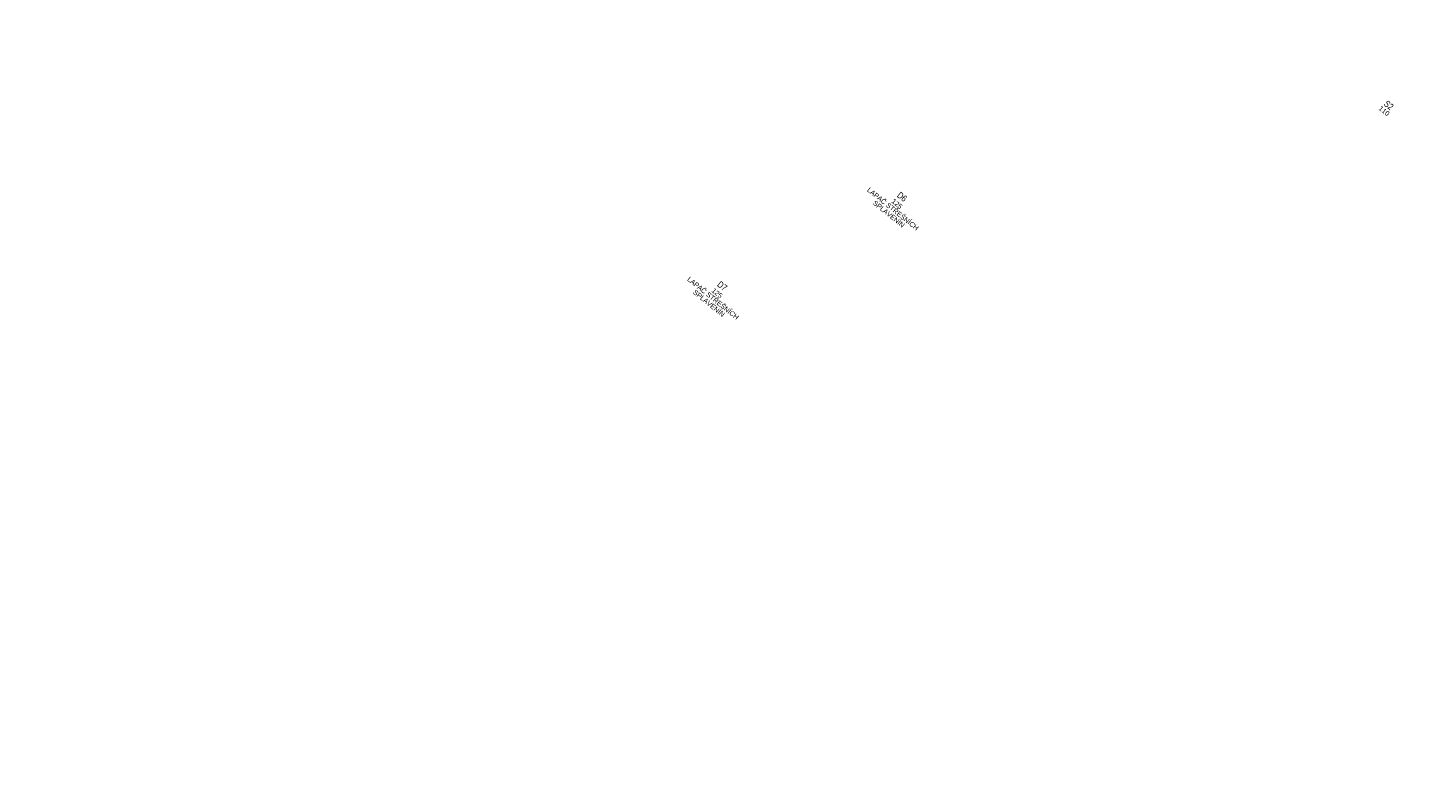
# Model space of a CAD drawing. Header units: millimetres. Extents: x -596506442 to -596040348, y -1160311056 to -1159813945.
# Tile 8 of 77: x -596381784 to -596338919, y -1160084894 to -1160062169. Entities that reach past the tile are written whole.
import ezdxf

# ---------------------------------------------------------------- set-up
doc = ezdxf.new("R2010")
doc.units = ezdxf.units.MM
doc.layers.add('obrys', color=7, linetype='Continuous')
doc.layers.add('ZTI-kanal_destova-popis_stoupacky', color=7, linetype='Continuous')
doc.styles.add('ARIAL', font='arial.ttf', dxfattribs={"width": 0.8})
doc.styles.get("Standard").update_dxf_attribs({"font": 'ic-simplex.shx', "width": 0.8})

msp = doc.modelspace()

# ---------------------------------------------------------------- texts
at = {"layer": 'obrys', "char_height": 200, "width": 3467.51018, "attachment_point": 1, "rotation": 321.1223711}
for insert in [(-596476703.894, -1159957750.085), (-596477780.801, -1159959085.778)]:
    msp.add_mtext('\\pi2798.69709;{\\fArial|b0|i0|c238|p34;KKV50\\P\\pi1200.00677;BEZ OVLÁDACÍ PÁKY}', dxfattribs=dict(at, insert=insert))

# ---------------------------------------------------------------- next in the draw order: texts
at = {"insert": (-596340055.629, -1160064455.281), "char_height": 200, "width": 285.09383, "attachment_point": 2, "rotation": 321.1223711, "line_spacing_factor": 0.8, "style": 'ARIAL', "bg_fill": 3, "box_fill_scale": 1, "bg_fill_color": 256, "bg_fill_transparency": 0}
msp.add_mtext('\\A1;S2', dxfattribs=at)
at = {"layer": 'ZTI-kanal_destova-popis_stoupacky', "color": 0, "lineweight": 13, "char_height": 200, "width": 500, "attachment_point": 2, "rotation": 321.1223711, "style": 'ARIAL', "bg_fill": 3, "box_fill_scale": 1, "bg_fill_color": 256, "bg_fill_true_color": 13158600, "bg_fill_transparency": 33554432}
for s, insert in [('D6', (-596354959.47, -1160067259.401)), ('D7', (-596360466.527, -1160069992.862))]:
    msp.add_mtext(s, dxfattribs=dict(at, insert=insert))

# ---------------------------------------------------------------- next in the draw order: texts
at = {"char_height": 150, "attachment_point": 2, "rotation": 321.1223711, "line_spacing_factor": 0.8, "style": 'ARIAL', "bg_fill": 3, "box_fill_scale": 1, "bg_fill_color": 256, "bg_fill_transparency": 0}
for s, insert, width in [('110', (-596340212.543, -1160064649.903), 142.54692), ('125\\PLAPAČ STŘEŠNÍCH SPLAVENÍN', (-596355129.604, -1160067496.345), 1754.08166), ('125\\PLAPAČ STŘEŠNÍCH SPLAVENÍN', (-596360636.661, -1160070229.805), 1754.08166)]:
    msp.add_mtext(s, dxfattribs=dict(at, insert=insert, width=width))

# ---------------------------------------------------------------- next in the draw order: texts
at = {"insert": (-596340055.629, -1160064455.281), "char_height": 200, "width": 285.09383, "attachment_point": 2, "rotation": 321.1223711, "line_spacing_factor": 0.8, "style": 'ARIAL', "bg_fill": 3, "box_fill_scale": 1, "bg_fill_color": 256, "bg_fill_transparency": 0}
msp.add_mtext('\\A1;S2', dxfattribs=at)
at = {"layer": 'ZTI-kanal_destova-popis_stoupacky', "color": 0, "lineweight": 13, "char_height": 200, "width": 500, "attachment_point": 2, "rotation": 321.1223711, "style": 'ARIAL', "bg_fill": 3, "box_fill_scale": 1, "bg_fill_color": 256, "bg_fill_true_color": 13158600, "bg_fill_transparency": 33554432}
for s, insert in [('D6', (-596354959.47, -1160067259.401)), ('D7', (-596360466.527, -1160069992.862))]:
    msp.add_mtext(s, dxfattribs=dict(at, insert=insert))

# ---------------------------------------------------------------- next in the draw order: texts
at = {"char_height": 150, "attachment_point": 2, "rotation": 321.1223711, "line_spacing_factor": 0.8, "style": 'ARIAL', "bg_fill": 3, "box_fill_scale": 1, "bg_fill_color": 256, "bg_fill_transparency": 0}
for s, insert, width in [('110', (-596340212.543, -1160064649.903), 142.54692), ('125\\PLAPAČ STŘEŠNÍCH SPLAVENÍN', (-596355129.604, -1160067496.345), 1754.08166), ('125\\PLAPAČ STŘEŠNÍCH SPLAVENÍN', (-596360636.661, -1160070229.805), 1754.08166)]:
    msp.add_mtext(s, dxfattribs=dict(at, insert=insert, width=width))

doc.saveas('drawing.dxf')
